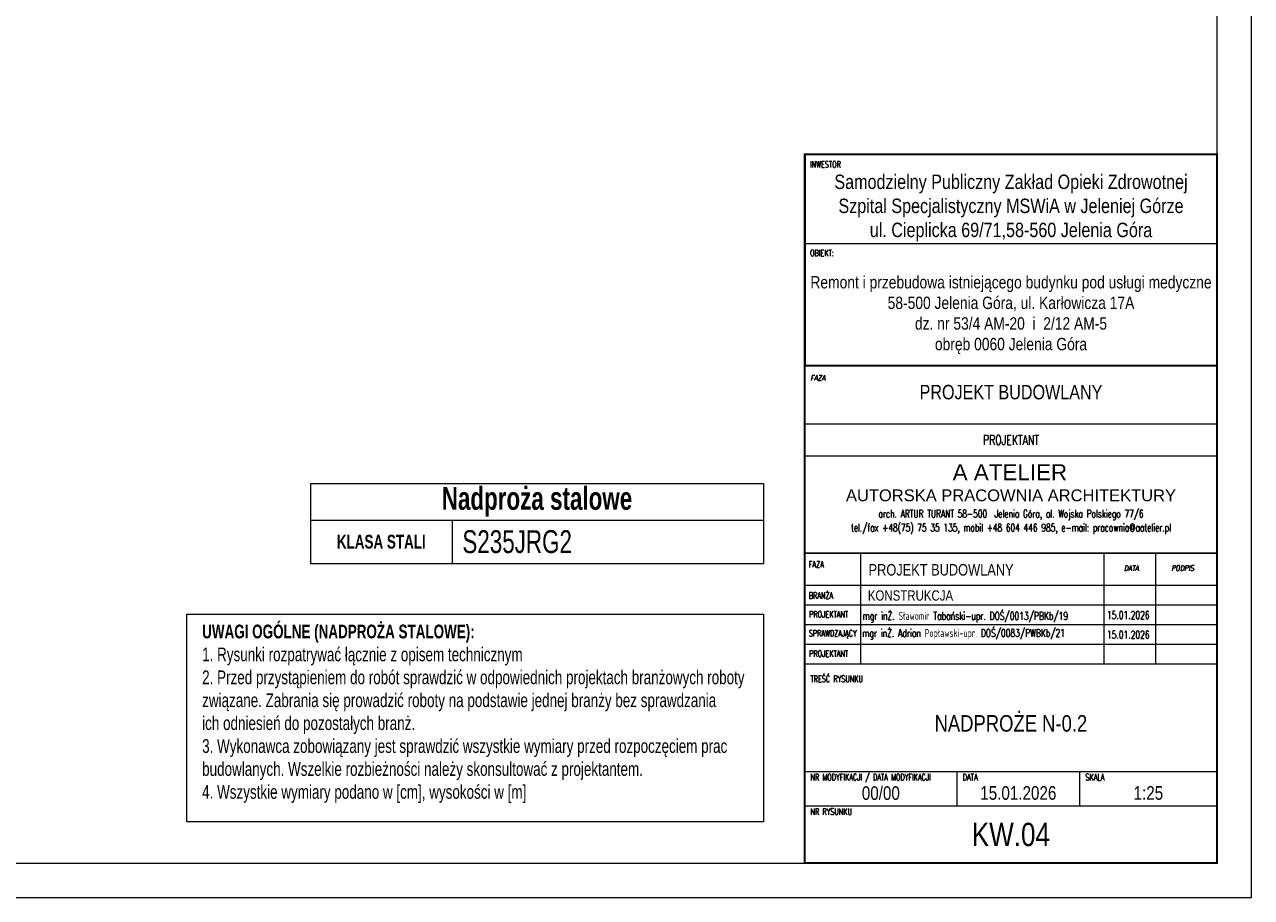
# Model space of a CAD drawing. Header units: millimetres. Extents: x 11149 to 111407, y -107619 to -23630.
# Tile 196 of 245: x 19056 to 19502, y -29103 to -28785. Entities that reach past the tile are written whole.
import ezdxf
from ezdxf.enums import TextEntityAlignment as Align

# ---------------------------------------------------------------- set-up
doc = ezdxf.new("R2010")
doc.units = ezdxf.units.MM
doc.header["$LTSCALE"] = 2
doc.layers.get('0').update_dxf_attribs({"plot": 0})
for name, color, linetype, lineweight in [('0_OPIS', 7, 'Continuous', 13), ('e-cad_opisy', 7, 'Continuous', 9), ('TABELKA-OPIS', 136, 'Continuous', 13)]:
    doc.layers.add(name, color=color, linetype=linetype, lineweight=lineweight)
doc.styles.add('e-cad_1', font='arial.ttf', dxfattribs={"width": 0.7})
doc.styles.add('J-ROMANS', font='ROMANS.SHX', dxfattribs={"width": 0.7, "oblique": 10})
doc.styles.add('J-SWIS', font='arial.ttf', dxfattribs={"width": 0.8})
doc.styles.add('J-SWIS-BOLD', font='arial.ttf', dxfattribs={"width": 0.8})

# ---------------------------------------------------------------- blocks, each defined once
blk = doc.blocks.new('A3_poziom')
for points in [[(0, 0), (420, 0), (420, 297), (0, 297)], [(30, 5), (415, 5), (415, 292), (30, 292)]]:
    blk.add_lwpolyline(points, close=True)
blk = doc.blocks.new('*T1069')
at = {"layer": 'e-cad_opisy', "color": 9, "linetype": 'ByBlock', "lineweight": 5, "ltscale": 4}
for p, q in [((0, 0), (164.74, 0)), ((0, 0), (0, -29.07)), ((164.74, 0), (164.74, -29.07)), ((0, -13.29), (164.74, -13.29)), ((51.49, -13.29), (51.49, -29.07)), ((0, -29.07), (164.74, -29.07))]:
    blk.add_line(p, q, dxfattribs=at)
at = {"layer": 'e-cad_opisy', "color": 0, "ltscale": 4, "style": 'e-cad_1'}
for s, insert, char_height, width, attachment_point in [('{\\fArial|b1|i0|c238|p34;\\C256;Nadproża stalowe}', (82.37, -6.64), 8.3333, 163.2368, 5), ('S235JRG2', (55.24, -21.18), 8.333, 105.7435, 4), ('{\\fArial|b1|i0|c238|p34;KLASA STALI}', (25.75, -21.18), 5, 43.9933, 5)]:
    blk.add_mtext(s, dxfattribs=dict(at, insert=insert, char_height=char_height, width=width, attachment_point=attachment_point))

msp = doc.modelspace()

# ---------------------------------------------------------------- linework, layer by layer
at = {"layer": '0_OPIS'}
for p, q in [((19489.37, -28864.78), (19339.46, -28864.78)), ((19489.37, -28930.35), (19339.46, -28930.35)), ((19489.37, -28930.35), (19339.46, -28930.35)), ((19489.37, -28942.01), (19339.46, -28942.01)), ((19339.46, -28977.36), (19489.37, -28977.36)), ((19489.37, -28977.36), (19339.46, -28977.36)), ((19489.37, -28977.36), (19339.46, -28977.36)), ((19489.37, -28977.36), (19339.46, -28977.36)), ((19489.37, -28977.36), (19339.46, -28977.36)), ((19339.46, -28977.36), (19489.37, -28977.36)), ((19339.46, -28977.36), (19489.37, -28977.36)), ((19489.37, -28977.36), (19339.46, -28977.36)), ((19489.37, -28977.36), (19339.46, -28977.36)), ((19359.65, -28977.36), (19359.65, -29017.53)), ((19448.19, -28977.36), (19448.19, -29017.53)), ((19466.98, -28977.36), (19466.98, -29017.53)), ((19489.37, -28989.02), (19339.46, -28989.02)), ((19339.37, -28996.15), (19489.37, -28996.15)), ((19339.37, -29003.28), (19489.37, -29003.28)), ((19339.46, -29003.28), (19489.37, -29003.28)), ((19339.46, -29003.28), (19489.37, -29003.28)), ((19339.46, -29010.4), (19489.37, -29010.4)), ((19339.46, -29017.53), (19489.37, -29017.53)), ((19339.46, -29017.53), (19489.37, -29017.53)), ((19339.37, -29056.72), (19489.37, -29056.72)), ((19394.76, -29056.72), (19394.76, -29069.22)), ((19439.37, -29056.72), (19439.37, -29069.22)), ((19339.37, -29069.22), (19489.37, -29069.22))]:
    msp.add_line(p, q, dxfattribs=at)
at = {"layer": '0_OPIS', "const_width": 0.75}
for points in [[(19339.37, -29090.05), (19489.37, -29090.05), (19489.37, -28832.22), (19339.37, -28832.22)], [(19339.46, -28909.09), (19489.37, -28909.09), (19489.37, -28832.22), (19339.46, -28832.22)]]:
    msp.add_lwpolyline(points, close=True, dxfattribs=at)
at = {"layer": 'e-cad_opisy', "color": 9, "linetype": 'Continuous', "ltscale": 4}
msp.add_lwpolyline([(19114.7, -28999.48), (19324.37, -28999.48), (19324.37, -29075.05), (19114.7, -29075.05)], close=True, dxfattribs=at)
at = {"layer": 'TABELKA-OPIS', "color": 7}
for p, q in [((19339.37, -28832.22), (19489.37, -28832.22)), ((19362, -28832.22), (19362, -28832.24))]:
    msp.add_line(p, q, dxfattribs=at)

# ---------------------------------------------------------------- block references
msp.add_blockref('*T1069', (19159.63, -28951.99))
at = {"layer": 'e-cad_opisy', "ltscale": 0.02, "xscale": 2.5, "yscale": 2.5, "zscale": 2.5}
msp.add_blockref('A3_poziom', (18451.87, -29102.55), dxfattribs=at)

# ---------------------------------------------------------------- texts
at = {"layer": '0_OPIS', "style": 'J-ROMANS', "width": 0.7}
for s, height, p in [('INWESTOR', 2.332, (19341.31, -28837.06)), ('OBIEKT:', 2.332, (19341.31, -28869.27)), ('FAZA', 2.332, (19340.87, -28982.56)), ('BRANŻA', 2.332, (19340.85, -28993.88)), ('PROJEKTANT', 2.332, (19340.98, -29000.74)), ('mgr inŻ. Sławomir Tabański-upr. DOŚ/0013/PBKb/19', 2.875, (19360.45, -29001.58)), ('15.01.2026', 2.875, (19449.3, -29001.26)), ('SPRAWDZAJĄCY', 2.3319, (19340.85, -29007.62)), ('mgr inŻ. Adrian Popławski-upr. DOŚ/0083/PWBKb/21', 2.875, (19360.32, -29007.8)), ('15.01.2026', 2.875, (19449.3, -29008.39)), ('PROJEKTANT', 2.332, (19340.98, -29015))]:
    msp.add_text(s, height=height, dxfattribs=at).set_placement(p)
msp.add_text('PROJEKTANT', height=3.534, dxfattribs=at).set_placement((19414.41, -28937.93), align=Align.CENTER)
at = {"layer": '0_OPIS', "style": 'J-SWIS'}
msp.add_text(' A ATELIER', height=5.83, dxfattribs=at).set_placement((19390.93, -28950.78))
msp.add_text('AUTORSKA PRACOWNIA ARCHITEKTURY', height=4.2974, dxfattribs=at).set_placement((19414.41, -28956.27), align=Align.MIDDLE)
at = {"layer": '0_OPIS', "style": 'J-ROMANS', "width": 0.7}
for s, p in [('arch. ARTUR TURANT 58-500  Jelenia Góra, al. Wojska Polskiego 77/6', (19414.41, -28961.55)), ('tel./fax +48(75) 75 35 135, mobil +48 604 446 985, e-mail: pracownia@aatelier.pl', (19414.41, -28966.59))]:
    msp.add_text(s, height=2.8268, dxfattribs=at).set_placement(p, align=Align.TOP_CENTER)
at = {"layer": '0_OPIS', "style": 'J-SWIS', "width": 0.8}
for s, height, p in [('PROJEKT BUDOWLANY', 4.1641, (19388.98, -28983.36)), ('KONSTRUKCJA', 3.7282, (19377.85, -28992.7))]:
    msp.add_text(s, height=height, dxfattribs=at).set_placement(p, align=Align.MIDDLE)
at = {"layer": '0_OPIS', "style": 'J-ROMANS', "oblique": 10, "width": 0.7}
for s, p in [('DATA', (19455.48, -28983.74)), ('PODPIS', (19472.69, -28983.74))]:
    msp.add_text(s, height=1.999, dxfattribs=at).set_placement(p)
at = {"layer": '0_OPIS', "style": 'J-ROMANS', "width": 0.7}
for s, height, p in [('TREŚĆ RYSUNKU', 2.3333, (19341.45, -29023.02)), ('NR MODYFIKACJI / DATA MODYFIKACJI', 2.3333, (19341.45, -29058.8)), ('DATA', 2.333, (19396.85, -29058.8)), ('SKALA', 2.333, (19441.45, -29058.8)), ('NR RYSUNKU', 2.333, (19341.45, -29071.3))]:
    msp.add_text(s, height=height, dxfattribs=at).set_placement(p, align=Align.MIDDLE_LEFT)
at = {"layer": '0_OPIS'}
for s, insert, char_height, width, attachment_point, style in [('Samodzielny Publiczny Zakład Opieki Zdrowotnej\\PSzpital Specjalistyczny MSWiA w Jeleniej Górze\\Pul. Cieplicka 69/71,58-560 Jelenia Góra', (19414.41, -28851.76), 5.25, 149.9087, 5, 'J-SWIS'), ('\\PRemont i przebudowa istniejącego budynku pod usługi medyczne\\P58-500 Jelenia Góra, ul. Karłowicza 17A\\Pdz. nr 53/4 AM-20  i  2/12 AM-5 \\Pobręb 0060 Jelenia Góra', (19414.41, -28886.93), 4.5, 149.9087, 5, 'J-SWIS'), ('FAZA', (19341.45, -28912.55), 1.999, 17.1784, 1, 'J-ROMANS'), ('PROJEKT BUDOWLANY', (19414.41, -28918.76), 5.25, 149.9087, 5, 'J-SWIS'), ('NADPROŻE N-0.2', (19414.37, -29039.27), 6, 140.0135, 5, 'J-SWIS')]:
    msp.add_mtext(s, dxfattribs=dict(at, insert=insert, char_height=char_height, width=width, attachment_point=attachment_point, style=style))
at = {"layer": '0_OPIS', "style": 'J-SWIS-BOLD', "width": 0.8}
for tag, text, height, p in [('00/00', '01', 4.95, (19367.07, -29064.49)), ('15.01.2026', '31.12.2002', 4.95, (19417.07, -29064.53)), ('1:25', '1:50', 4.95, (19464.37, -29064.53)), ('KW.04', 'AR.00.00.00/a', 8.4857, (19414.37, -29079.64))]:
    msp.add_attdef(tag, text=text, height=height, dxfattribs=at).set_placement(p, align=Align.MIDDLE)
at = {"layer": 'e-cad_opisy', "ltscale": 4, "insert": (19120.22, -29003.3), "char_height": 5, "width": 202.5463, "attachment_point": 1, "style": 'e-cad_1'}
msp.add_mtext('{\\fArial|b1|i0|c238|p34;UWAGI OGÓLNE (NADPROŻA STALOWE):\\P\\fArial|b0|i0|c238|p34;\\W0.7;1. Rysunki rozpatrywać łącznie z opisem technicznym\\P2. Przed przystąpieniem do robót sprawdzić w odpowiednich projektach branżowych roboty związane. Zabrania się prowadzić roboty na podstawie jednej branży bez sprawdzania \\Pich odniesień do pozostałych branż.\\P3. Wykonawca zobowiązany jest sprawdzić wszystkie wymiary przed rozpoczęciem prac budowlanych. Wszelkie rozbieżności należy skonsultować z projektantem.\\P4. Wszystkie wymiary podano w [cm], wysokości w [m]}', dxfattribs=at)

doc.saveas('drawing.dxf')
